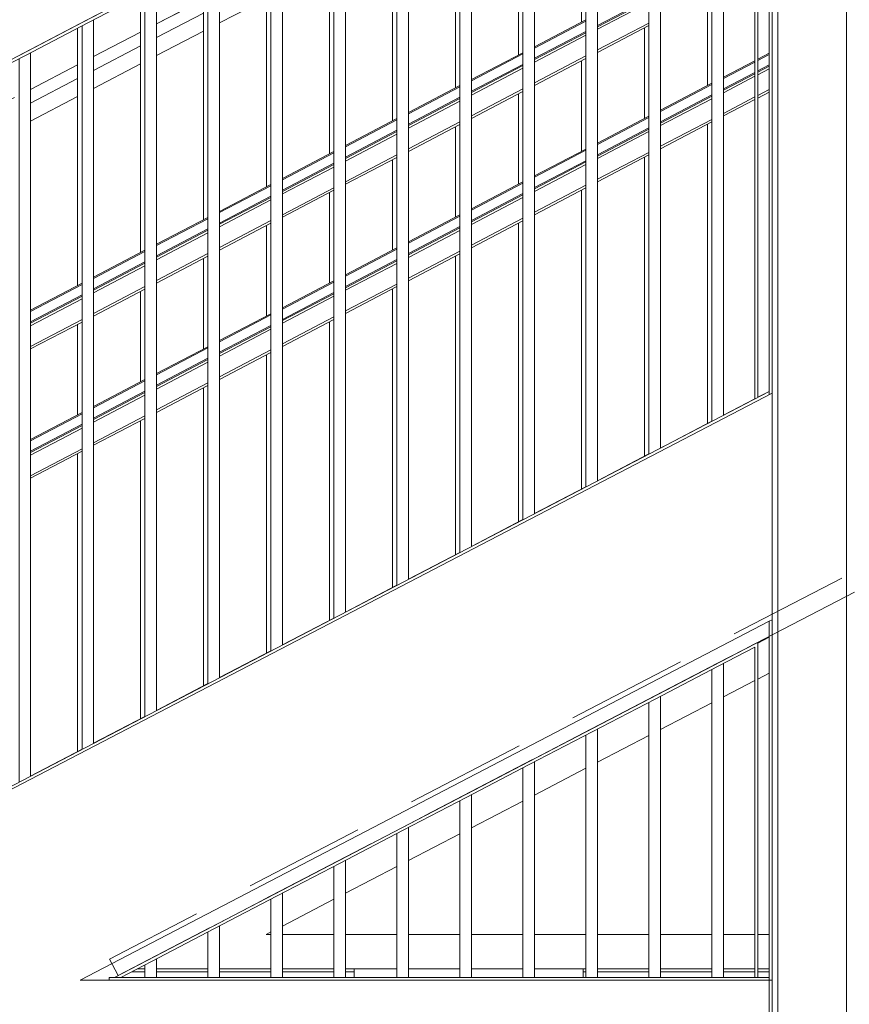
# Model space of a CAD drawing. Header units: millimetres. Extents: x -65 to 293624, y -1905 to 31061.
# Tile 186 of 256: x 114048 to 115497, y 16299 to 18018. Entities that reach past the tile are written whole.
import ezdxf

# ---------------------------------------------------------------- set-up
doc = ezdxf.new("R2010")
doc.units = ezdxf.units.MM
doc.header["$MEASUREMENT"] = 0
doc.linetypes.add('Hidden Line', pattern=[317.5, 211.666667, -105.833333])
for name, color, linetype in [('00 2D joon.AR', 7, 'Continuous'), ('1233 Postid.AR', 7, 'Continuous'), ('1244 Fassaadivarustus.AR', 7, 'Continuous'), ('1245 Klaasfassaadid.AR', 7, 'Continuous'), ('1248 Vihmaveetorud.AR', 7, 'Continuous'), ('1251 Rõdupiirded.AR', 7, 'Continuous'), ('1253 Rõdutrepid.AR', 7, 'Continuous'), ('1253 Terrassipostid.AR', 7, 'Continuous'), ('1253 Välisterrassid.AR', 7, 'Continuous'), ('1322 Põrandakatted.SA', 7, 'Continuous')]:
    doc.layers.add(name, color=color, linetype=linetype)

# ---------------------------------------------------------------- blocks, each defined once
blk = doc.blocks.new('Section Element_1061_3', base_point=(20443.1, 12361.4))
at = {"layer": '1253 Terrassipostid.AR', "color": 7, "linetype": 'Continuous', "lineweight": 13}
for p, q in [((115356.9, 17369.2), (115356.9, 23067.1)), ((115356.9, 16346.4), (115356.9, 16967.9)), ((115356.9, 15990.4), (115356.9, 16341.4))]:
    blk.add_line(p, q, dxfattribs=at)
blk = doc.blocks.new('Section Element_1076_3', base_point=(20443.1, 12361.4))
at = {"layer": '1233 Postid.AR', "color": 7, "linetype": 'Continuous', "lineweight": 13}
for p, q in [((114631.9, 16346.4), (114631.9, 16361.4)), ((115031.9, 16346.4), (115031.9, 16361.4))]:
    blk.add_line(p, q, dxfattribs=at)
blk = doc.blocks.new('Section Element_1109_3', base_point=(20443.1, 12361.4))
at = {"layer": '1244 Fassaadivarustus.AR', "color": 7, "linetype": 'Continuous', "lineweight": 13}
for p, q in [((114369.2, 18053.4), (114286.9, 18010.7)), ((114479.2, 18055.2), (114396.9, 18012.4)), ((114369.2, 18029.5), (114286.9, 17986.7)), ((114259.2, 17996.3), (114176.9, 17953.5)), ((114369.2, 17998.1), (114286.9, 17955.3)), ((114259.2, 17972.3), (114176.9, 17929.6)), ((114149.2, 17939.1), (114066.9, 17896.4)), ((114259.2, 17940.9), (114176.9, 17898.2)), ((114149.2, 17915.2), (114066.9, 17872.4)), ((114149.2, 17883.8), (114066.9, 17841))]:
    blk.add_line(p, q, dxfattribs=at)
blk = doc.blocks.new('Section Element_1110_3', base_point=(20443.1, 12361.4))
at = {"layer": '1244 Fassaadivarustus.AR', "color": 7, "linetype": 'Continuous', "lineweight": 13}
for p, q in [((115356.9, 16941.4), (114213.8, 16346.4)), ((115356.9, 16940.3), (115336.9, 16929.9))]:
    blk.add_line(p, q, dxfattribs=at)
blk = doc.blocks.new('Section Element_1116_3', base_point=(20443.1, 12361.4))
at = {"layer": '1253 Rõdutrepid.AR', "color": 7, "linetype": 'Continuous', "lineweight": 13}
for p, q in [((113393.3, 16341.5), (115361.9, 17366.2)), ((114153.4, 16341.4), (115356.9, 16967.9)), ((115356.9, 16967.9), (115361.9, 16970.5))]:
    blk.add_line(p, q, dxfattribs=at)
blk = doc.blocks.new('Section Element_1127_3', base_point=(20443.1, 12361.4))
at = {"layer": '1253 Välisterrassid.AR', "color": 7, "linetype": 'Continuous', "lineweight": 13}
for p, q in [((114153.4, 16341.4), (114204.2, 16341.4)), ((115356.9, 16341.4), (115361.9, 16341.4))]:
    blk.add_line(p, q, dxfattribs=at)
blk = doc.blocks.new('Section Element_1267_3', base_point=(20443.1, 12361.4))
at = {"layer": '1245 Klaasfassaadid.AR', "color": 7, "linetype": 'Continuous', "lineweight": 13}
for p, q in [((114345.7, 18041.2), (114286.9, 18010.7)), ((114259.2, 17996.3), (114176.9, 17953.5)), ((114149.2, 17939.2), (114066.9, 17896.4)), ((114039.2, 17882), (113956.9, 17839.2)), ((113929.2, 17824.9), (113846.9, 17782.1)), ((113819.2, 17767.7), (113736.9, 17725)), ((113709.2, 17710.6), (113626.9, 17667.8)), ((113599.2, 17653.4), (113516.9, 17610.7)), ((113489.2, 17596.3), (113406.9, 17553.5)), ((113326.9, 17579.6), (113306.9, 17569.2)), ((113386.9, 17543.1), (113331.9, 17514.6)), ((113326.9, 17512), (113306.9, 17501.6))]:
    blk.add_line(p, q, dxfattribs=at)
blk = doc.blocks.new('Section Element_1331_3', base_point=(20443.1, 12361.4))
at = {"layer": '1248 Vihmaveetorud.AR', "color": 7, "linetype": 'Continuous', "lineweight": 13}
for p, q in [((115491.9, 12513.5), (115491.9, 23137.7)), ((115361.9, 12513), (115361.9, 23117.6)), ((115371.9, 12513.5), (115371.9, 23119.1))]:
    blk.add_line(p, q, dxfattribs=at)
blk = doc.blocks.new('Section Element_1341_3', base_point=(20443.1, 12361.4))
at = {"layer": '1245 Klaasfassaadid.AR', "color": 7, "linetype": 'Continuous', "lineweight": 13}
for p, q in [((115336.9, 16867.2), (115356.9, 16877.6)), ((115276.9, 16836), (115331.9, 16864.6)), ((115166.9, 16778.9), (115256.9, 16825.7)), ((115056.9, 16721.8), (115146.9, 16768.5)), ((114946.9, 16664.6), (115036.9, 16711.4)), ((114836.9, 16607.5), (114926.9, 16654.2)), ((114726.9, 16550.3), (114816.9, 16597.1)), ((114616.9, 16493.2), (114706.9, 16539.9)), ((114506.9, 16436), (114596.9, 16482.8)), ((114478.7, 16421.4), (114486.9, 16425.7))]:
    blk.add_line(p, q, dxfattribs=at)
blk = doc.blocks.new('Section Element_1342_3', base_point=(20443.1, 12361.4))
at = {"layer": '1245 Klaasfassaadid.AR', "color": 7, "linetype": 'Continuous', "lineweight": 13}
for p, q in [((114486.9, 16421.4), (114478.7, 16421.4)), ((114596.9, 16421.4), (114506.9, 16421.4)), ((114706.9, 16421.4), (114616.9, 16421.4)), ((114816.9, 16421.4), (114726.9, 16421.4)), ((114926.9, 16421.4), (114836.9, 16421.4)), ((115036.9, 16421.4), (114946.9, 16421.4)), ((115146.9, 16421.4), (115056.9, 16421.4)), ((115256.9, 16421.4), (115166.9, 16421.4)), ((115331.9, 16421.4), (115276.9, 16421.4)), ((115356.9, 16421.4), (115336.9, 16421.4)), ((114266.9, 16361.4), (114253.5, 16361.4)), ((114253.5, 16361.4), (114253.5, 16361.4)), ((114376.9, 16361.4), (114286.9, 16361.4)), ((114486.9, 16361.4), (114396.9, 16361.4)), ((114596.9, 16361.4), (114506.9, 16361.4)), ((114706.9, 16361.4), (114616.9, 16361.4)), ((114816.9, 16361.4), (114726.9, 16361.4)), ((114926.9, 16361.4), (114836.9, 16361.4)), ((115036.9, 16361.4), (114946.9, 16361.4)), ((115146.9, 16361.4), (115056.9, 16361.4)), ((115256.9, 16361.4), (115166.9, 16361.4)), ((115331.9, 16361.4), (115276.9, 16361.4)), ((115356.9, 16361.4), (115336.9, 16361.4))]:
    blk.add_line(p, q, dxfattribs=at)
blk = doc.blocks.new('Section Element_1426_3', base_point=(20443.1, 12361.4))
at = {"layer": '1322 Põrandakatted.SA', "color": 7, "linetype": 'Continuous', "lineweight": 13}
for p, q in [((114243.9, 16356.4), (114266.9, 16356.4)), ((114286.9, 16356.4), (114376.9, 16356.4)), ((114396.9, 16356.4), (114486.9, 16356.4)), ((114506.9, 16356.4), (114596.9, 16356.4)), ((114616.9, 16356.4), (114631.9, 16356.4)), ((115031.9, 16356.4), (115036.9, 16356.4)), ((115056.9, 16356.4), (115146.9, 16356.4)), ((115166.9, 16356.4), (115256.9, 16356.4)), ((115276.9, 16356.4), (115331.9, 16356.4)), ((115336.9, 16356.4), (115356.9, 16356.4))]:
    blk.add_line(p, q, dxfattribs=at)
blk = doc.blocks.new('Section Element_2299_3', base_point=(20443.1, 12361.4))
at = {"layer": '1251 Rõdupiirded.AR', "color": 7, "linetype": 'Continuous', "lineweight": 13}
for p, q in [((115356.9, 16346.4), (114204.2, 16346.4)), ((114204.2, 16341.4), (114204.2, 16346.4)), ((115356.9, 16341.4), (115356.9, 16346.4)), ((115356.9, 16341.4), (114204.2, 16341.4))]:
    blk.add_line(p, q, dxfattribs=at)
blk = doc.blocks.new('Section Element_2333_3', base_point=(20443.1, 12361.4))
at = {"layer": '1251 Rõdupiirded.AR', "color": 7, "linetype": 'Continuous', "lineweight": 13}
for p, q in [((114385.7, 16435.9), (114275.7, 16378.7)), ((114388, 16431.5), (114278, 16374.2))]:
    blk.add_line(p, q, dxfattribs=at)
blk = doc.blocks.new('Section Element_2334_3', base_point=(20443.1, 12361.4))
at = {"layer": '1251 Rõdupiirded.AR', "color": 7, "linetype": 'Continuous', "lineweight": 13}
for p, q in [((114286.9, 16346.4), (114286.9, 16378.8)), ((114266.9, 16346.4), (114266.9, 16368.4))]:
    blk.add_line(p, q, dxfattribs=at)
blk = doc.blocks.new('Section Element_2335_3', base_point=(20443.1, 12361.4))
at = {"layer": '1251 Rõdupiirded.AR', "color": 7, "linetype": 'Continuous', "lineweight": 13}
for p, q in [((114396.9, 16346.4), (114396.9, 16436.1)), ((114376.9, 16346.4), (114376.9, 16425.7))]:
    blk.add_line(p, q, dxfattribs=at)
blk = doc.blocks.new('Section Element_2336_3', base_point=(20443.1, 12361.4))
at = {"layer": '1251 Rõdupiirded.AR', "color": 7, "linetype": 'Continuous', "lineweight": 13}
for p, q in [((114495.7, 16493.2), (114385.7, 16435.9)), ((114498, 16488.7), (114388, 16431.5))]:
    blk.add_line(p, q, dxfattribs=at)
blk = doc.blocks.new('Section Element_2337_3', base_point=(20443.1, 12361.4))
at = {"layer": '1251 Rõdupiirded.AR', "color": 7, "linetype": 'Continuous', "lineweight": 13}
for p, q in [((114486.9, 16346.4), (114486.9, 16482.9)), ((114506.9, 16346.4), (114506.9, 16493.3))]:
    blk.add_line(p, q, dxfattribs=at)
blk = doc.blocks.new('Section Element_2338_3', base_point=(20443.1, 12361.4))
at = {"layer": '1251 Rõdupiirded.AR', "color": 7, "linetype": 'Continuous', "lineweight": 13}
for p, q in [((114605.7, 16550.4), (114495.7, 16493.2)), ((114608, 16546), (114498, 16488.7))]:
    blk.add_line(p, q, dxfattribs=at)
blk = doc.blocks.new('Section Element_2339_3', base_point=(20443.1, 12361.4))
at = {"layer": '1251 Rõdupiirded.AR', "color": 7, "linetype": 'Continuous', "lineweight": 13}
for p, q in [((114616.9, 16346.4), (114616.9, 16550.6)), ((114596.9, 16346.4), (114596.9, 16540.2))]:
    blk.add_line(p, q, dxfattribs=at)
blk = doc.blocks.new('Section Element_2340_3', base_point=(20443.1, 12361.4))
at = {"layer": '1251 Rõdupiirded.AR', "color": 7, "linetype": 'Continuous', "lineweight": 13}
for p, q in [((114715.7, 16607.7), (114605.7, 16550.4)), ((114718, 16603.3), (114608, 16546))]:
    blk.add_line(p, q, dxfattribs=at)
blk = doc.blocks.new('Section Element_2341_3', base_point=(20443.1, 12361.4))
at = {"layer": '1251 Rõdupiirded.AR', "color": 7, "linetype": 'Continuous', "lineweight": 13}
for p, q in [((114726.9, 16346.4), (114726.9, 16607.9)), ((114706.9, 16346.4), (114706.9, 16597.5))]:
    blk.add_line(p, q, dxfattribs=at)
blk = doc.blocks.new('Section Element_2342_3', base_point=(20443.1, 12361.4))
at = {"layer": '1251 Rõdupiirded.AR', "color": 7, "linetype": 'Continuous', "lineweight": 13}
for p, q in [((114825.7, 16665), (114715.7, 16607.7)), ((114828, 16660.5), (114718, 16603.3))]:
    blk.add_line(p, q, dxfattribs=at)
blk = doc.blocks.new('Section Element_2343_3', base_point=(20443.1, 12361.4))
at = {"layer": '1251 Rõdupiirded.AR', "color": 7, "linetype": 'Continuous', "lineweight": 13}
for p, q in [((114816.9, 16346.4), (114816.9, 16654.7)), ((114836.9, 16346.4), (114836.9, 16665.1))]:
    blk.add_line(p, q, dxfattribs=at)
blk = doc.blocks.new('Section Element_2344_3', base_point=(20443.1, 12361.4))
at = {"layer": '1251 Rõdupiirded.AR', "color": 7, "linetype": 'Continuous', "lineweight": 13}
for p, q in [((114935.7, 16722.2), (114825.7, 16665)), ((114938, 16717.8), (114828, 16660.5))]:
    blk.add_line(p, q, dxfattribs=at)
blk = doc.blocks.new('Section Element_2345_3', base_point=(20443.1, 12361.4))
at = {"layer": '1251 Rõdupiirded.AR', "color": 7, "linetype": 'Continuous', "lineweight": 13}
for p, q in [((114946.9, 16346.4), (114946.9, 16722.4)), ((114926.9, 16346.4), (114926.9, 16712))]:
    blk.add_line(p, q, dxfattribs=at)
blk = doc.blocks.new('Section Element_2346_3', base_point=(20443.1, 12361.4))
at = {"layer": '1251 Rõdupiirded.AR', "color": 7, "linetype": 'Continuous', "lineweight": 13}
for p, q in [((115045.7, 16779.5), (114935.7, 16722.2)), ((115048, 16775), (114938, 16717.8))]:
    blk.add_line(p, q, dxfattribs=at)
blk = doc.blocks.new('Section Element_2347_3', base_point=(20443.1, 12361.4))
at = {"layer": '1251 Rõdupiirded.AR', "color": 7, "linetype": 'Continuous', "lineweight": 13}
for p, q in [((115056.9, 16346.4), (115056.9, 16779.6)), ((115036.9, 16346.4), (115036.9, 16769.2))]:
    blk.add_line(p, q, dxfattribs=at)
blk = doc.blocks.new('Section Element_2348_3', base_point=(20443.1, 12361.4))
at = {"layer": '1251 Rõdupiirded.AR', "color": 7, "linetype": 'Continuous', "lineweight": 13}
for p, q in [((115155.7, 16836.7), (115045.7, 16779.5)), ((115158, 16832.3), (115048, 16775))]:
    blk.add_line(p, q, dxfattribs=at)
blk = doc.blocks.new('Section Element_2349_3', base_point=(20443.1, 12361.4))
at = {"layer": '1251 Rõdupiirded.AR', "color": 7, "linetype": 'Continuous', "lineweight": 13}
for p, q in [((115146.9, 16346.4), (115146.9, 16826.5)), ((115166.9, 16346.4), (115166.9, 16836.9))]:
    blk.add_line(p, q, dxfattribs=at)
blk = doc.blocks.new('Section Element_2350_3', base_point=(20443.1, 12361.4))
at = {"layer": '1251 Rõdupiirded.AR', "color": 7, "linetype": 'Continuous', "lineweight": 13}
for p, q in [((115265.7, 16894), (115155.7, 16836.7)), ((115268, 16889.6), (115158, 16832.3))]:
    blk.add_line(p, q, dxfattribs=at)
blk = doc.blocks.new('Section Element_2351_3', base_point=(20443.1, 12361.4))
at = {"layer": '1251 Rõdupiirded.AR', "color": 7, "linetype": 'Continuous', "lineweight": 13}
for p, q in [((115276.9, 16346.4), (115276.9, 16894.2)), ((115256.9, 16346.4), (115256.9, 16883.7))]:
    blk.add_line(p, q, dxfattribs=at)
blk = doc.blocks.new('Section Element_2352_3', base_point=(20443.1, 12361.4))
at = {"layer": '1251 Rõdupiirded.AR', "color": 7, "linetype": 'Continuous', "lineweight": 13}
for p, q in [((115336.9, 16931), (115265.7, 16894)), ((115331.9, 16922.8), (115268, 16889.6))]:
    blk.add_line(p, q, dxfattribs=at)
blk = doc.blocks.new('Section Element_2353_3', base_point=(20443.1, 12361.4))
at = {"layer": '1251 Rõdupiirded.AR', "color": 7, "linetype": 'Continuous', "lineweight": 13}
for p, q in [((115336.9, 16346.4), (115336.9, 16931)), ((115331.9, 16346.4), (115331.9, 16922.8))]:
    blk.add_line(p, q, dxfattribs=at)
blk = doc.blocks.new('Section Element_2354_3', base_point=(20443.1, 12361.4))
at = {"layer": '1251 Rõdupiirded.AR', "color": 7, "linetype": 'Continuous', "lineweight": 13}
for p, q in [((114275.7, 16378.7), (114213.8, 16346.4)), ((114278, 16374.2), (114224.6, 16346.4))]:
    blk.add_line(p, q, dxfattribs=at)
blk = doc.blocks.new('Section Element_2379_3', base_point=(20443.1, 12361.4))
at = {"layer": '1251 Rõdupiirded.AR', "color": 7, "linetype": 'Continuous', "lineweight": 13}
for p, q in [((113392, 16346.4), (115356.9, 17369.2)), ((115356.9, 17369.2), (115356.9, 17363.6)), ((113393.2, 16341.4), (113393.3, 16341.5))]:
    blk.add_line(p, q, dxfattribs=at)
blk = doc.blocks.new('Section Element_2667_3', base_point=(20443.1, 12361.4))
at = {"layer": '1251 Rõdupiirded.AR', "color": 7, "linetype": 'Continuous', "lineweight": 13}
for p, q in [((114396.9, 16869.5), (114396.9, 18132.2)), ((114376.9, 16859.1), (114376.9, 18121.8))]:
    blk.add_line(p, q, dxfattribs=at)
blk = doc.blocks.new('Section Element_2668_3', base_point=(20443.1, 12361.4))
at = {"layer": '1251 Rõdupiirded.AR', "color": 7, "linetype": 'Continuous', "lineweight": 13}
for p, q in [((114506.9, 16926.8), (114506.9, 18189.4)), ((114486.9, 16916.4), (114486.9, 18179))]:
    blk.add_line(p, q, dxfattribs=at)
blk = doc.blocks.new('Section Element_2669_3', base_point=(20443.1, 12361.4))
at = {"layer": '1251 Rõdupiirded.AR', "color": 7, "linetype": 'Continuous', "lineweight": 13}
for p, q in [((114596.9, 16973.6), (114596.9, 18236.3)), ((114616.9, 16984), (114616.9, 18246.7))]:
    blk.add_line(p, q, dxfattribs=at)
blk = doc.blocks.new('Section Element_2670_3', base_point=(20443.1, 12361.4))
at = {"layer": '1251 Rõdupiirded.AR', "color": 7, "linetype": 'Continuous', "lineweight": 13}
for p, q in [((114726.9, 17041.3), (114726.9, 18303.9)), ((114706.9, 17030.9), (114706.9, 18293.5))]:
    blk.add_line(p, q, dxfattribs=at)
blk = doc.blocks.new('Section Element_2671_3', base_point=(20443.1, 12361.4))
at = {"layer": '1251 Rõdupiirded.AR', "color": 7, "linetype": 'Continuous', "lineweight": 13}
for p, q in [((114836.9, 17098.6), (114836.9, 18361.2)), ((114816.9, 17088.1), (114816.9, 18350.8))]:
    blk.add_line(p, q, dxfattribs=at)
blk = doc.blocks.new('Section Element_2672_3', base_point=(20443.1, 12361.4))
at = {"layer": '1251 Rõdupiirded.AR', "color": 7, "linetype": 'Continuous', "lineweight": 13}
for p, q in [((115256.9, 17317.2), (115256.9, 18579.8)), ((115276.9, 17327.6), (115276.9, 18590.2))]:
    blk.add_line(p, q, dxfattribs=at)
blk = doc.blocks.new('Section Element_2684_3', base_point=(20443.1, 12361.4))
at = {"layer": '1251 Rõdupiirded.AR', "color": 7, "linetype": 'Continuous', "lineweight": 13}
for p, q in [((114055.7, 17960.2), (113945.7, 17903)), ((114058, 17955.8), (113948, 17898.5))]:
    blk.add_line(p, q, dxfattribs=at)
blk = doc.blocks.new('Section Element_2685_3', base_point=(20443.1, 12361.4))
at = {"layer": '1251 Rõdupiirded.AR', "color": 7, "linetype": 'Continuous', "lineweight": 13}
for p, q in [((114066.9, 16697.7), (114066.9, 17960.4)), ((114046.9, 16687.3), (114046.9, 17950))]:
    blk.add_line(p, q, dxfattribs=at)
blk = doc.blocks.new('Section Element_2686_3', base_point=(20443.1, 12361.4))
at = {"layer": '1251 Rõdupiirded.AR', "color": 7, "linetype": 'Continuous', "lineweight": 13}
for p, q in [((114165.7, 18017.5), (114055.7, 17960.2)), ((114168, 18013), (114058, 17955.8))]:
    blk.add_line(p, q, dxfattribs=at)
blk = doc.blocks.new('Section Element_2687_3', base_point=(20443.1, 12361.4))
at = {"layer": '1251 Rõdupiirded.AR', "color": 7, "linetype": 'Continuous', "lineweight": 13}
for p, q in [((114176.9, 16755), (114176.9, 18017.6)), ((114156.9, 16744.6), (114156.9, 18007.2))]:
    blk.add_line(p, q, dxfattribs=at)
blk = doc.blocks.new('Section Element_2688_3', base_point=(20443.1, 12361.4))
at = {"layer": '1251 Rõdupiirded.AR', "color": 7, "linetype": 'Continuous', "lineweight": 13}
for p, q in [((114275.7, 18074.7), (114165.7, 18017.5)), ((114278, 18070.3), (114168, 18013))]:
    blk.add_line(p, q, dxfattribs=at)
blk = doc.blocks.new('Section Element_2689_3', base_point=(20443.1, 12361.4))
at = {"layer": '1251 Rõdupiirded.AR', "color": 7, "linetype": 'Continuous', "lineweight": 13}
for p, q in [((114266.9, 16801.8), (114266.9, 18064.5)), ((114286.9, 16812.3), (114286.9, 18074.9))]:
    blk.add_line(p, q, dxfattribs=at)
blk = doc.blocks.new('Section Element_2697_3', base_point=(20443.1, 12361.4))
at = {"layer": '1251 Rõdupiirded.AR', "color": 7, "linetype": 'Continuous', "lineweight": 13}
for p, q in [((114926.9, 17145.4), (114926.9, 18408.1)), ((114946.9, 17155.8), (114946.9, 18418.5))]:
    blk.add_line(p, q, dxfattribs=at)
blk = doc.blocks.new('Section Element_2699_3', base_point=(20443.1, 12361.4))
at = {"layer": '1251 Rõdupiirded.AR', "color": 7, "linetype": 'Continuous', "lineweight": 13}
for p, q in [((115056.9, 17213.1), (115056.9, 18475.7)), ((115036.9, 17202.7), (115036.9, 18465.3))]:
    blk.add_line(p, q, dxfattribs=at)
blk = doc.blocks.new('Section Element_2701_3', base_point=(20443.1, 12361.4))
at = {"layer": '1251 Rõdupiirded.AR', "color": 7, "linetype": 'Continuous', "lineweight": 13}
for p, q in [((115166.9, 17270.3), (115166.9, 18533)), ((115146.9, 17259.9), (115146.9, 18522.6))]:
    blk.add_line(p, q, dxfattribs=at)
blk = doc.blocks.new('Section Element_2704_3', base_point=(20443.1, 12361.4))
at = {"layer": '1251 Rõdupiirded.AR', "color": 7, "linetype": 'Continuous', "lineweight": 13}
for p, q in [((115331.9, 17356.2), (115331.9, 18618.9)), ((115336.9, 17358.8), (115336.9, 18627.1))]:
    blk.add_line(p, q, dxfattribs=at)
blk = doc.blocks.new('Section Element_2707_3', base_point=(20443.1, 12361.4))
at = {"layer": '1251 Rõdupiirded.AR', "color": 7, "linetype": 'Continuous', "lineweight": 13}
for p, q in [((115056.9, 18008), (115146.9, 18055.1)), ((115056.9, 18005.8), (115146.9, 18052.8)), ((115056.9, 18001.3), (115146.9, 18048.3)), ((114946.9, 17970.9), (115036.9, 18017.9)), ((114946.9, 17968.6), (115036.9, 18015.6)), ((115056.9, 17965.2), (115146.9, 18012.2)), ((114946.9, 17950.6), (115036.9, 17997.6)), ((114946.9, 17948.3), (115036.9, 17995.3)), ((115056.9, 17960.7), (115146.9, 18007.7)), ((114946.9, 17943.8), (115036.9, 17990.8)), ((114836.9, 17913.4), (114926.9, 17960.4)), ((115336.9, 17949), (115356.9, 17959.5)), ((114836.9, 17911.1), (114926.9, 17958.2)), ((114946.9, 17907.7), (115036.9, 17954.7)), ((114946.9, 17903.2), (115036.9, 17950.2)), ((115276.9, 17917.7), (115331.9, 17946.4)), ((115276.9, 17915.4), (115331.9, 17944.1)), ((115336.9, 17946.8), (115356.9, 17957.2)), ((114836.9, 17893.1), (114926.9, 17940.1)), ((114836.9, 17890.8), (114926.9, 17937.9)), ((114836.9, 17886.3), (114926.9, 17933.3)), ((115276.9, 17897.4), (115331.9, 17926.1)), ((115336.9, 17928.7), (115356.9, 17939.2)), ((115336.9, 17926.5), (115356.9, 17936.9)), ((115336.9, 17921.9), (115356.9, 17932.4)), ((115276.9, 17895.1), (115331.9, 17923.8)), ((115276.9, 17890.6), (115331.9, 17919.3)), ((114726.9, 17855.9), (114816.9, 17902.9)), ((114726.9, 17853.6), (114816.9, 17900.7)), ((114836.9, 17850.2), (114926.9, 17897.2)), ((114836.9, 17845.7), (114926.9, 17892.7)), ((115166.9, 17860.2), (115256.9, 17907.2)), ((115166.9, 17857.9), (115256.9, 17905)), ((115336.9, 17885.8), (115356.9, 17896.3)), ((115336.9, 17881.3), (115356.9, 17891.8)), ((114726.9, 17835.6), (114816.9, 17882.6)), ((114726.9, 17833.3), (114816.9, 17880.4)), ((114726.9, 17828.8), (114816.9, 17875.9)), ((115166.9, 17839.9), (115256.9, 17886.9)), ((115166.9, 17837.6), (115256.9, 17884.6)), ((115166.9, 17833.1), (115256.9, 17880.1)), ((115276.9, 17854.5), (115331.9, 17883.2)), ((115276.9, 17850), (115331.9, 17878.7)), ((114616.9, 17798.4), (114706.9, 17845.4)), ((114616.9, 17796.2), (114706.9, 17843.2)), ((114726.9, 17792.7), (114816.9, 17839.7)), ((115056.9, 17802.7), (115146.9, 17849.7)), ((115056.9, 17800.4), (115146.9, 17847.5)), ((115166.9, 17797), (115256.9, 17844)), ((115166.9, 17792.5), (115256.9, 17839.5)), ((114616.9, 17778.1), (114706.9, 17825.1)), ((114616.9, 17775.8), (114706.9, 17822.9)), ((114726.9, 17788.2), (114816.9, 17835.2)), ((115056.9, 17782.4), (115146.9, 17829.4)), ((115056.9, 17780.1), (115146.9, 17827.2)), ((115056.9, 17775.6), (115146.9, 17822.6)), ((114616.9, 17771.3), (114706.9, 17818.4)), ((114506.9, 17740.9), (114596.9, 17788)), ((114946.9, 17745.2), (115036.9, 17792.2)), ((114946.9, 17742.9), (115036.9, 17790)), ((114506.9, 17738.7), (114596.9, 17785.7)), ((114616.9, 17735.2), (114706.9, 17782.3)), ((114616.9, 17730.7), (114706.9, 17777.7)), ((114946.9, 17724.9), (115036.9, 17771.9)), ((115056.9, 17739.5), (115146.9, 17786.5)), ((115056.9, 17735), (115146.9, 17782)), ((114506.9, 17720.6), (114596.9, 17767.7)), ((114506.9, 17718.4), (114596.9, 17765.4)), ((114506.9, 17713.9), (114596.9, 17760.9)), ((114946.9, 17722.6), (115036.9, 17769.7)), ((114946.9, 17718.1), (115036.9, 17765.2)), ((114396.9, 17683.4), (114486.9, 17730.5)), ((114396.9, 17681.2), (114486.9, 17728.2)), ((114506.9, 17677.7), (114596.9, 17724.8)), ((114506.9, 17673.2), (114596.9, 17720.3)), ((114836.9, 17687.7), (114926.9, 17734.8)), ((114836.9, 17685.5), (114926.9, 17732.5)), ((114946.9, 17682), (115036.9, 17729.1)), ((114946.9, 17677.5), (115036.9, 17724.5)), ((114396.9, 17663.1), (114486.9, 17710.2)), ((114396.9, 17660.9), (114486.9, 17707.9)), ((114396.9, 17656.4), (114486.9, 17703.4)), ((114836.9, 17667.4), (114926.9, 17714.4)), ((114836.9, 17665.2), (114926.9, 17712.2)), ((114836.9, 17660.6), (114926.9, 17707.7)), ((114286.9, 17626), (114376.9, 17673)), ((114286.9, 17623.7), (114376.9, 17670.7)), ((114396.9, 17620.3), (114486.9, 17667.3)), ((114726.9, 17630.2), (114816.9, 17677.3)), ((114726.9, 17628), (114816.9, 17675)), ((114836.9, 17624.5), (114926.9, 17671.6)), ((114286.9, 17605.7), (114376.9, 17652.7)), ((114286.9, 17603.4), (114376.9, 17650.4)), ((114396.9, 17615.7), (114486.9, 17662.8)), ((114726.9, 17609.9), (114816.9, 17657)), ((114726.9, 17607.7), (114816.9, 17654.7)), ((114726.9, 17603.2), (114816.9, 17650.2)), ((114836.9, 17620), (114926.9, 17667.1)), ((114286.9, 17598.9), (114376.9, 17645.9)), ((114616.9, 17572.8), (114706.9, 17619.8)), ((114616.9, 17570.5), (114706.9, 17617.5)), ((114176.9, 17568.5), (114266.9, 17615.5)), ((114176.9, 17566.2), (114266.9, 17613.3)), ((114286.9, 17562.8), (114376.9, 17609.8)), ((114286.9, 17558.3), (114376.9, 17605.3)), ((114616.9, 17552.4), (114706.9, 17599.5)), ((114726.9, 17567.1), (114816.9, 17614.1)), ((114726.9, 17562.5), (114816.9, 17609.6)), ((114176.9, 17548.2), (114266.9, 17595.2)), ((114176.9, 17545.9), (114266.9, 17592.9)), ((114176.9, 17541.4), (114266.9, 17588.4)), ((114616.9, 17550.2), (114706.9, 17597.2)), ((114616.9, 17545.7), (114706.9, 17592.7)), ((114066.9, 17511), (114156.9, 17558)), ((114066.9, 17508.7), (114156.9, 17555.8)), ((114176.9, 17505.3), (114266.9, 17552.3)), ((114176.9, 17500.8), (114266.9, 17547.8)), ((114506.9, 17515.3), (114596.9, 17562.3)), ((114506.9, 17513), (114596.9, 17560)), ((114616.9, 17509.6), (114706.9, 17556.6)), ((114616.9, 17505.1), (114706.9, 17552.1)), ((114066.9, 17490.7), (114156.9, 17537.7)), ((114066.9, 17488.4), (114156.9, 17535.5)), ((114066.9, 17483.9), (114156.9, 17530.9)), ((114506.9, 17495), (114596.9, 17542)), ((114506.9, 17492.7), (114596.9, 17539.7)), ((114506.9, 17488.2), (114596.9, 17535.2)), ((114396.9, 17457.8), (114486.9, 17504.8)), ((114396.9, 17455.5), (114486.9, 17502.6)), ((114506.9, 17452.1), (114596.9, 17499.1)), ((114066.9, 17447.8), (114156.9, 17494.8)), ((114066.9, 17443.3), (114156.9, 17490.3)), ((114396.9, 17437.5), (114486.9, 17484.5)), ((114396.9, 17435.2), (114486.9, 17482.2)), ((114506.9, 17447.6), (114596.9, 17494.6)), ((114396.9, 17430.7), (114486.9, 17477.7)), ((114286.9, 17400.3), (114376.9, 17447.3)), ((114286.9, 17398), (114376.9, 17445.1)), ((114286.9, 17380), (114376.9, 17427)), ((114396.9, 17394.6), (114486.9, 17441.6)), ((114396.9, 17390.1), (114486.9, 17437.1)), ((114286.9, 17377.7), (114376.9, 17424.8)), ((114286.9, 17373.2), (114376.9, 17420.3)), ((114176.9, 17342.8), (114266.9, 17389.8)), ((114176.9, 17340.6), (114266.9, 17387.6)), ((114286.9, 17337.1), (114376.9, 17384.1)), ((114286.9, 17332.6), (114376.9, 17379.6)), ((114176.9, 17322.5), (114266.9, 17369.5)), ((114176.9, 17320.2), (114266.9, 17367.3)), ((114176.9, 17315.7), (114266.9, 17362.8)), ((114066.9, 17285.3), (114156.9, 17332.4)), ((114066.9, 17283.1), (114156.9, 17330.1)), ((114176.9, 17279.6), (114266.9, 17326.7)), ((114066.9, 17265), (114156.9, 17312.1)), ((114066.9, 17262.8), (114156.9, 17309.8)), ((114176.9, 17275.1), (114266.9, 17322.1)), ((114066.9, 17258.2), (114156.9, 17305.3)), ((114066.9, 17222.1), (114156.9, 17269.2)), ((114066.9, 17217.6), (114156.9, 17264.7))]:
    blk.add_line(p, q, dxfattribs=at)
blk = doc.blocks.new('Section Element_2736_3', base_point=(20443.1, 12361.4))
at = {"layer": '1251 Rõdupiirded.AR', "color": 7, "linetype": 'Continuous', "lineweight": 13}
blk.add_line((114149.2, 16740.6), (114149.2, 17148), dxfattribs=at)
blk = doc.blocks.new('Section Element_2737_3', base_point=(20443.1, 12361.4))
at = {"layer": '1251 Rõdupiirded.AR', "color": 7, "linetype": 'Continuous', "lineweight": 13}
blk.add_line((114259.2, 16797.9), (114259.2, 17148), dxfattribs=at)
blk = doc.blocks.new('Section Element_2738_3', base_point=(20443.1, 12361.4))
at = {"layer": '1251 Rõdupiirded.AR', "color": 7, "linetype": 'Continuous', "lineweight": 13}
blk.add_line((114369.2, 16855.2), (114369.2, 17148), dxfattribs=at)
blk = doc.blocks.new('Section Element_2739_3', base_point=(20443.1, 12361.4))
at = {"layer": '1251 Rõdupiirded.AR', "color": 7, "linetype": 'Continuous', "lineweight": 13}
blk.add_line((114479.2, 16912.4), (114479.2, 17148), dxfattribs=at)
blk = doc.blocks.new('Section Element_2740_3', base_point=(20443.1, 12361.4))
at = {"layer": '1251 Rõdupiirded.AR', "color": 7, "linetype": 'Continuous', "lineweight": 13}
blk.add_line((114589.2, 16969.7), (114589.2, 17148), dxfattribs=at)
blk = doc.blocks.new('Section Element_2741_3', base_point=(20443.1, 12361.4))
at = {"layer": '1251 Rõdupiirded.AR', "color": 7, "linetype": 'Continuous', "lineweight": 13}
blk.add_line((114699.2, 17026.9), (114699.2, 17148), dxfattribs=at)
blk = doc.blocks.new('Section Element_2742_3', base_point=(20443.1, 12361.4))
at = {"layer": '1251 Rõdupiirded.AR', "color": 7, "linetype": 'Continuous', "lineweight": 13}
blk.add_line((114809.2, 17084.2), (114809.2, 17148), dxfattribs=at)
blk = doc.blocks.new('Section Element_2743_3', base_point=(20443.1, 12361.4))
at = {"layer": '1251 Rõdupiirded.AR', "color": 7, "linetype": 'Continuous', "lineweight": 13}
blk.add_line((114919.2, 17141.5), (114919.2, 17148), dxfattribs=at)
blk = doc.blocks.new('Section Element_2750_3', base_point=(20443.1, 12361.4))
at = {"layer": '1251 Rõdupiirded.AR', "color": 7, "linetype": 'Continuous', "lineweight": 13}
for p, q in [((114149.2, 17554), (114149.2, 18003.3)), ((114149.2, 17328.4), (114149.2, 17486.3)), ((114149.2, 17148), (114149.2, 17260.7))]:
    blk.add_line(p, q, dxfattribs=at)
blk = doc.blocks.new('Section Element_2751_3', base_point=(20443.1, 12361.4))
at = {"layer": '1251 Rõdupiirded.AR', "color": 7, "linetype": 'Continuous', "lineweight": 13}
for p, q in [((114259.2, 17611.5), (114259.2, 18060.5)), ((114259.2, 17385.8), (114259.2, 17543.8)), ((114259.2, 17148), (114259.2, 17318.1))]:
    blk.add_line(p, q, dxfattribs=at)
blk = doc.blocks.new('Section Element_2752_3', base_point=(20443.1, 12361.4))
at = {"layer": '1251 Rõdupiirded.AR', "color": 7, "linetype": 'Continuous', "lineweight": 13}
for p, q in [((114369.2, 17669), (114369.2, 18117.8)), ((114369.2, 17443.3), (114369.2, 17601.3)), ((114369.2, 17148), (114369.2, 17375.6))]:
    blk.add_line(p, q, dxfattribs=at)
blk = doc.blocks.new('Section Element_2753_3', base_point=(20443.1, 12361.4))
at = {"layer": '1251 Rõdupiirded.AR', "color": 7, "linetype": 'Continuous', "lineweight": 13}
for p, q in [((114479.2, 17726.5), (114479.2, 18175)), ((114479.2, 17500.8), (114479.2, 17658.8)), ((114479.2, 17148), (114479.2, 17433.1))]:
    blk.add_line(p, q, dxfattribs=at)
blk = doc.blocks.new('Section Element_2754_3', base_point=(20443.1, 12361.4))
at = {"layer": '1251 Rõdupiirded.AR', "color": 7, "linetype": 'Continuous', "lineweight": 13}
for p, q in [((114589.2, 17784), (114589.2, 18232.3)), ((114589.2, 17558.3), (114589.2, 17716.3)), ((114589.2, 17148), (114589.2, 17490.6))]:
    blk.add_line(p, q, dxfattribs=at)
blk = doc.blocks.new('Section Element_2755_3', base_point=(20443.1, 12361.4))
at = {"layer": '1251 Rõdupiirded.AR', "color": 7, "linetype": 'Continuous', "lineweight": 13}
for p, q in [((114699.2, 17841.4), (114699.2, 18289.5)), ((114699.2, 17615.8), (114699.2, 17773.7)), ((114699.2, 17148), (114699.2, 17548.1))]:
    blk.add_line(p, q, dxfattribs=at)
blk = doc.blocks.new('Section Element_2756_3', base_point=(20443.1, 12361.4))
at = {"layer": '1251 Rõdupiirded.AR', "color": 7, "linetype": 'Continuous', "lineweight": 13}
for p, q in [((114809.2, 17898.9), (114809.2, 18346.8)), ((114809.2, 17673.3), (114809.2, 17831.2)), ((114809.2, 17148), (114809.2, 17605.6))]:
    blk.add_line(p, q, dxfattribs=at)
blk = doc.blocks.new('Section Element_2757_3', base_point=(20443.1, 12361.4))
at = {"layer": '1251 Rõdupiirded.AR', "color": 7, "linetype": 'Continuous', "lineweight": 13}
for p, q in [((114919.2, 17956.4), (114919.2, 18404.1)), ((114919.2, 17730.8), (114919.2, 17888.7)), ((114919.2, 17148), (114919.2, 17663.1))]:
    blk.add_line(p, q, dxfattribs=at)
blk = doc.blocks.new('Section Element_2758_3', base_point=(20443.1, 12361.4))
at = {"layer": '1251 Rõdupiirded.AR', "color": 7, "linetype": 'Continuous', "lineweight": 13}
for p, q in [((115029.2, 18013.9), (115029.2, 18461.3)), ((115029.2, 17788.2), (115029.2, 17946.2)), ((115029.2, 17198.7), (115029.2, 17720.5))]:
    blk.add_line(p, q, dxfattribs=at)
blk = doc.blocks.new('Section Element_2759_3', base_point=(20443.1, 12361.4))
at = {"layer": '1251 Rõdupiirded.AR', "color": 7, "linetype": 'Continuous', "lineweight": 13}
for p, q in [((115139.2, 18071.4), (115139.2, 18518.6)), ((115139.2, 17845.7), (115139.2, 18003.7)), ((115139.2, 17256), (115139.2, 17778))]:
    blk.add_line(p, q, dxfattribs=at)
blk = doc.blocks.new('Section Element_2760_3', base_point=(20443.1, 12361.4))
at = {"layer": '1251 Rõdupiirded.AR', "color": 7, "linetype": 'Continuous', "lineweight": 13}
for p, q in [((115249.2, 18128.9), (115249.2, 18575.8)), ((115249.2, 17903.2), (115249.2, 18061.2)), ((115249.2, 17313.2), (115249.2, 17835.5))]:
    blk.add_line(p, q, dxfattribs=at)
blk = doc.blocks.new('Section Element_2877_3', base_point=(20443.1, 12361.4))
at = {"layer": '1251 Rõdupiirded.AR', "color": 7, "linetype": 'Continuous', "lineweight": 13}
blk.add_line((114268.1, 18070.8), (114158.1, 18013.5), dxfattribs=at)
blk = doc.blocks.new('Section Element_2878_3', base_point=(20443.1, 12361.4))
at = {"layer": '1251 Rõdupiirded.AR', "color": 7, "linetype": 'Continuous', "lineweight": 13}
blk.add_line((114158.1, 18013.5), (114048.1, 17956.3), dxfattribs=at)
blk = doc.blocks.new('Section Element_2908_3', base_point=(20443.1, 12361.4))
at = {"layer": '1251 Rõdupiirded.AR', "color": 7, "linetype": 'Continuous', "lineweight": 13}
blk.add_line((114066.9, 16697.8), (114156.9, 16744.6), dxfattribs=at)
blk = doc.blocks.new('Section Element_2909_3', base_point=(20443.1, 12361.4))
at = {"layer": '1251 Rõdupiirded.AR', "color": 7, "linetype": 'Continuous', "lineweight": 13}
blk.add_line((114176.9, 16755), (114266.9, 16801.9), dxfattribs=at)
blk = doc.blocks.new('Section Element_2910_3', base_point=(20443.1, 12361.4))
at = {"layer": '1251 Rõdupiirded.AR', "color": 7, "linetype": 'Continuous', "lineweight": 13}
blk.add_line((114286.9, 16812.3), (114376.9, 16859.2), dxfattribs=at)
blk = doc.blocks.new('Section Element_2911_3', base_point=(20443.1, 12361.4))
at = {"layer": '1251 Rõdupiirded.AR', "color": 7, "linetype": 'Continuous', "lineweight": 13}
blk.add_line((114396.9, 16869.6), (114486.9, 16916.4), dxfattribs=at)
blk = doc.blocks.new('Section Element_2912_3', base_point=(20443.1, 12361.4))
at = {"layer": '1251 Rõdupiirded.AR', "color": 7, "linetype": 'Continuous', "lineweight": 13}
blk.add_line((114506.9, 16926.8), (114596.9, 16973.7), dxfattribs=at)
blk = doc.blocks.new('Section Element_2913_3', base_point=(20443.1, 12361.4))
at = {"layer": '1251 Rõdupiirded.AR', "color": 7, "linetype": 'Continuous', "lineweight": 13}
blk.add_line((114616.9, 16984.1), (114706.9, 17030.9), dxfattribs=at)
blk = doc.blocks.new('Section Element_2914_3', base_point=(20443.1, 12361.4))
at = {"layer": '1251 Rõdupiirded.AR', "color": 7, "linetype": 'Continuous', "lineweight": 13}
blk.add_line((114726.9, 17041.3), (114816.9, 17088.2), dxfattribs=at)
blk = doc.blocks.new('Section Element_2915_3', base_point=(20443.1, 12361.4))
at = {"layer": '1251 Rõdupiirded.AR', "color": 7, "linetype": 'Continuous', "lineweight": 13}
blk.add_line((114836.9, 17098.6), (114926.9, 17145.4), dxfattribs=at)
blk = doc.blocks.new('Section Element_2916_3', base_point=(20443.1, 12361.4))
at = {"layer": '1251 Rõdupiirded.AR', "color": 7, "linetype": 'Continuous', "lineweight": 13}
blk.add_line((114946.9, 17155.9), (115036.9, 17202.7), dxfattribs=at)
blk = doc.blocks.new('Section Element_2917_3', base_point=(20443.1, 12361.4))
at = {"layer": '1251 Rõdupiirded.AR', "color": 7, "linetype": 'Continuous', "lineweight": 13}
blk.add_line((115056.9, 17213.1), (115146.9, 17260), dxfattribs=at)
blk = doc.blocks.new('Section Element_2918_3', base_point=(20443.1, 12361.4))
at = {"layer": '1251 Rõdupiirded.AR', "color": 7, "linetype": 'Continuous', "lineweight": 13}
blk.add_line((115166.9, 17270.4), (115256.9, 17317.2), dxfattribs=at)
blk = doc.blocks.new('Section Element_2919_3', base_point=(20443.1, 12361.4))
at = {"layer": '1251 Rõdupiirded.AR', "color": 7, "linetype": 'Continuous', "lineweight": 13}
for p, q in [((115336.9, 17358.9), (115356.9, 17369.3)), ((115276.9, 17327.6), (115331.9, 17356.3))]:
    blk.add_line(p, q, dxfattribs=at)

msp = doc.modelspace()

# ---------------------------------------------------------------- linework, layer by layer
at = {"layer": '00 2D joon.AR', "color": 41, "linetype": 'Hidden Line', "lineweight": 13, "true_color": 0xffeda8, "flags": 128}
msp.add_lwpolyline([(114205.2, 16378.4), (114220, 16350), (121168.1, 19964.9), (121153.4, 19993.3)], close=True, dxfattribs=at)

# ---------------------------------------------------------------- block references
at = {"layer": '1233 Postid.AR', "lineweight": 0}
msp.add_blockref('Section Element_1076_3', (20443.1, 12361.4), dxfattribs=at)
at = {"layer": '1244 Fassaadivarustus.AR', "lineweight": 0}
for name in ['Section Element_1109_3', 'Section Element_1110_3']:
    msp.add_blockref(name, (20443.1, 12361.4), dxfattribs=at)
at = {"layer": '1245 Klaasfassaadid.AR', "lineweight": 0}
for name in ['Section Element_1267_3', 'Section Element_1341_3', 'Section Element_1342_3']:
    msp.add_blockref(name, (20443.1, 12361.4), dxfattribs=at)
at = {"layer": '1248 Vihmaveetorud.AR', "lineweight": 0}
msp.add_blockref('Section Element_1331_3', (20443.1, 12361.4), dxfattribs=at)
at = {"layer": '1251 Rõdupiirded.AR', "lineweight": 0}
for name in ['Section Element_2707_3', 'Section Element_2704_3', 'Section Element_2672_3', 'Section Element_2760_3', 'Section Element_2701_3', 'Section Element_2759_3', 'Section Element_2699_3', 'Section Element_2758_3', 'Section Element_2697_3', 'Section Element_2757_3', 'Section Element_2671_3', 'Section Element_2756_3', 'Section Element_2670_3', 'Section Element_2755_3', 'Section Element_2669_3', 'Section Element_2754_3', 'Section Element_2668_3', 'Section Element_2753_3', 'Section Element_2667_3', 'Section Element_2752_3', 'Section Element_2877_3', 'Section Element_2688_3', 'Section Element_2689_3', 'Section Element_2751_3', 'Section Element_2878_3', 'Section Element_2686_3', 'Section Element_2687_3', 'Section Element_2750_3', 'Section Element_2684_3', 'Section Element_2685_3', 'Section Element_2379_3', 'Section Element_2919_3', 'Section Element_2918_3', 'Section Element_2917_3', 'Section Element_2916_3', 'Section Element_2736_3', 'Section Element_2737_3', 'Section Element_2738_3', 'Section Element_2739_3', 'Section Element_2740_3', 'Section Element_2741_3', 'Section Element_2742_3', 'Section Element_2915_3', 'Section Element_2743_3', 'Section Element_2914_3', 'Section Element_2913_3', 'Section Element_2912_3', 'Section Element_2352_3', 'Section Element_2353_3', 'Section Element_2911_3', 'Section Element_2350_3', 'Section Element_2351_3', 'Section Element_2910_3', 'Section Element_2348_3', 'Section Element_2349_3', 'Section Element_2909_3', 'Section Element_2346_3', 'Section Element_2347_3', 'Section Element_2908_3', 'Section Element_2344_3', 'Section Element_2345_3', 'Section Element_2342_3', 'Section Element_2343_3', 'Section Element_2340_3', 'Section Element_2341_3', 'Section Element_2338_3', 'Section Element_2339_3', 'Section Element_2336_3', 'Section Element_2337_3', 'Section Element_2333_3', 'Section Element_2335_3', 'Section Element_2354_3', 'Section Element_2334_3', 'Section Element_2299_3']:
    msp.add_blockref(name, (20443.1, 12361.4), dxfattribs=at)
at = {"layer": '1253 Rõdutrepid.AR', "lineweight": 0}
msp.add_blockref('Section Element_1116_3', (20443.1, 12361.4), dxfattribs=at)
at = {"layer": '1253 Terrassipostid.AR', "lineweight": 0}
msp.add_blockref('Section Element_1061_3', (20443.1, 12361.4), dxfattribs=at)
at = {"layer": '1253 Välisterrassid.AR', "lineweight": 0}
msp.add_blockref('Section Element_1127_3', (20443.1, 12361.4), dxfattribs=at)
at = {"layer": '1322 Põrandakatted.SA', "lineweight": 0}
msp.add_blockref('Section Element_1426_3', (20443.1, 12361.4), dxfattribs=at)

doc.saveas('drawing.dxf')
